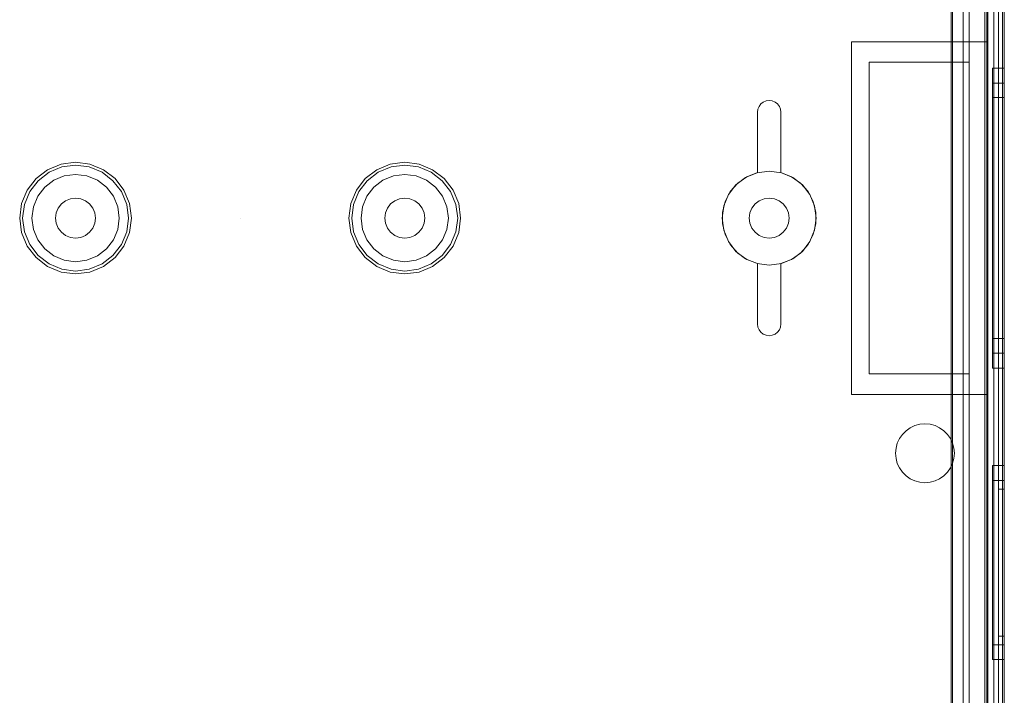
# Model space of a CAD drawing. Extents: x -420 to 300, y 62 to 1112.
# Tile 75 of 256: x -301.11 to -299.44, y 433.54 to 434.68. Entities that reach past the tile are written whole.
import ezdxf

# ---------------------------------------------------------------- set-up
doc = ezdxf.new("R2010")
doc.units = 0
doc.layers.get('0').update_dxf_attribs({"lineweight": 13})
doc.layers.add('ConnectionPoints', color=7, linetype='Continuous', lineweight=50)

# ---------------------------------------------------------------- blocks, each defined once
blk = doc.blocks.new('AutoCAD-Punkt-A06CPV4BL0', base_point=(-300.7371, 434.3471))
at = {"color": 0, "lineweight": -2}
blk.add_line((-300.7371, 434.3471), (-300.7371, 434.3471), dxfattribs=at)
blk = doc.blocks.new('Blockreferenz-A06CPV4HL0', base_point=(-302.0371, 432.5471))
at = {"color": 251, "linetype": 'ByBlock', "lineweight": -2, "ltscale": 0.13, "true_color": 0x636363}
for p, q in [((-299.47, 435.9971), (-299.47, 432.6971)), ((-299.4371, 432.6971), (-299.4371, 435.9971)), ((-299.44, 435.9768), (-299.44, 432.7191)), ((-299.5276, 435.8246), (-299.5276, 432.8696)), ((-299.5251, 435.8271), (-299.5251, 432.8671)), ((-299.5071, 435.8211), (-299.5071, 432.8731)), ((-299.5071, 432.8731), (-299.5071, 435.8211)), ((-299.4551, 432.8731), (-299.4551, 435.8211)), ((-299.4551, 435.8211), (-299.4551, 432.8731))]:
    blk.add_line(p, q, dxfattribs=at)
blk = doc.blocks.new('AutoCAD-Punkt-A06CPV4NL0', base_point=(-300.7371, 434.3471))
at = {"color": 0, "lineweight": -2}
blk.add_line((-300.7371, 434.3471), (-300.7371, 434.3471), dxfattribs=at)
blk = doc.blocks.new('Blockreferenz-A06CPV4PL0', base_point=(-302.0371, 432.5471))
at = {"color": 9, "linetype": 'ByBlock', "lineweight": -2, "ltscale": 0.13, "true_color": 0xc1c9c4}
for p, q in [((-299.4671, 435.9971), (-299.4671, 434.6471)), ((-299.4651, 435.9971), (-299.4651, 432.6971)), ((-299.4371, 432.6971), (-299.4371, 435.9971)), ((-299.4371, 432.6971), (-299.4371, 435.9971)), ((-299.4471, 435.8871), (-299.4471, 434.3471)), ((-299.4471, 435.8871), (-299.4471, 434.3471)), ((-299.4371, 434.3471), (-299.4371, 435.8871)), ((-299.4371, 435.8871), (-299.4371, 434.3471)), ((-299.4471, 435.8771), (-299.4471, 432.8171)), ((-299.4471, 432.8171), (-299.4471, 435.8771)), ((-299.4371, 432.8171), (-299.4371, 435.8771)), ((-299.4371, 435.8771), (-299.4371, 432.8171)), ((-299.4971, 435.8211), (-299.4971, 432.8731)), ((-299.4651, 432.8731), (-299.4651, 435.8211)), ((-299.5251, 435.6671), (-299.5251, 434.6121)), ((-299.4971, 434.6121), (-299.4971, 435.6671)), ((-299.5251, 434.6121), (-299.5251, 435.6454)), ((-299.6971, 434.6471), (-299.5821, 434.6471)), ((-299.6971, 434.3471), (-299.6971, 434.6471)), ((-299.6971, 434.6471), (-299.6971, 434.6471)), ((-299.6971, 434.6471), (-299.5821, 434.6471)), ((-299.6971, 434.3471), (-299.6971, 434.6471)), ((-299.5821, 434.6471), (-299.4671, 434.6471)), ((-299.5821, 434.6471), (-299.4671, 434.6471)), ((-299.4671, 434.6471), (-299.4671, 434.3471)), ((-299.4671, 434.6471), (-299.4671, 434.6471)), ((-299.4671, 434.6471), (-299.4671, 434.3471)), ((-299.6671, 434.6121), (-299.5251, 434.6121)), ((-299.6671, 434.0821), (-299.6671, 434.6121)), ((-299.6671, 434.6121), (-299.6671, 434.0821)), ((-299.5821, 434.6121), (-299.6671, 434.6121)), ((-299.6671, 434.6121), (-299.6671, 434.6121)), ((-299.5251, 434.6121), (-299.5821, 434.6121)), ((-299.4971, 434.6121), (-299.5251, 434.6121)), ((-299.5251, 434.6121), (-299.4971, 434.6121)), ((-299.5251, 434.6121), (-299.5251, 434.6121)), ((-299.4971, 434.0821), (-299.4971, 434.6121)), ((-299.4971, 434.6121), (-299.4971, 434.6121)), ((-299.4371, 434.6021), (-299.4571, 434.6021)), ((-299.4571, 434.6021), (-299.4571, 434.5934)), ((-299.4571, 434.6021), (-299.4571, 434.5934)), ((-299.4371, 434.5934), (-299.4371, 434.6021)), ((-299.4371, 434.6021), (-299.4371, 434.5934)), ((-299.4571, 434.5934), (-299.4571, 434.568)), ((-299.4571, 434.5934), (-299.4571, 434.568)), ((-299.4371, 434.568), (-299.4371, 434.5934)), ((-299.4371, 434.5934), (-299.4371, 434.568)), ((-299.4371, 434.5767), (-299.4571, 434.5767)), ((-299.4571, 434.5767), (-299.4571, 434.5689)), ((-299.4571, 434.5767), (-299.4571, 434.5689)), ((-299.4571, 434.5689), (-299.4571, 434.546)), ((-299.4571, 434.5689), (-299.4571, 434.546)), ((-299.4571, 434.568), (-299.4571, 434.5274)), ((-299.4571, 434.568), (-299.4571, 434.5274)), ((-299.4371, 434.5689), (-299.4371, 434.5767)), ((-299.4371, 434.5767), (-299.4371, 434.5689)), ((-299.4371, 434.546), (-299.4371, 434.5689)), ((-299.4371, 434.5689), (-299.4371, 434.546)), ((-299.4371, 434.5274), (-299.4371, 434.568)), ((-299.4371, 434.568), (-299.4371, 434.5274)), ((-299.8471, 434.5444), (-299.8423, 434.5464)), ((-299.8423, 434.5464), (-299.8471, 434.5444)), ((-299.8423, 434.5464), (-299.8371, 434.5471)), ((-299.8371, 434.5471), (-299.8423, 434.5464)), ((-299.8371, 434.5471), (-299.8319, 434.5464)), ((-299.8319, 434.5464), (-299.8371, 434.5471)), ((-299.8319, 434.5464), (-299.8271, 434.5444)), ((-299.8271, 434.5444), (-299.8319, 434.5464)), ((-299.4371, 434.5521), (-299.4571, 434.5521)), ((-299.4571, 434.5521), (-299.4571, 434.5451)), ((-299.4571, 434.5521), (-299.4571, 434.5451)), ((-299.4571, 434.546), (-299.4571, 434.5095)), ((-299.4571, 434.546), (-299.4571, 434.5095)), ((-299.4371, 434.5451), (-299.4371, 434.5521)), ((-299.4371, 434.5521), (-299.4371, 434.5451)), ((-299.4371, 434.5095), (-299.4371, 434.546)), ((-299.4371, 434.546), (-299.4371, 434.5095)), ((-299.8571, 434.5271), (-299.8564, 434.5323)), ((-299.8564, 434.5323), (-299.8571, 434.5271)), ((-299.8564, 434.5323), (-299.8544, 434.5371)), ((-299.8544, 434.5371), (-299.8564, 434.5323)), ((-299.8544, 434.5371), (-299.8512, 434.5413)), ((-299.8512, 434.5413), (-299.8544, 434.5371)), ((-299.8512, 434.5413), (-299.8471, 434.5444)), ((-299.8471, 434.5444), (-299.8512, 434.5413)), ((-299.8271, 434.5444), (-299.823, 434.5413)), ((-299.823, 434.5413), (-299.8271, 434.5444)), ((-299.823, 434.5413), (-299.8198, 434.5371)), ((-299.8198, 434.5371), (-299.823, 434.5413)), ((-299.8198, 434.5371), (-299.8178, 434.5323)), ((-299.8178, 434.5323), (-299.8198, 434.5371)), ((-299.8178, 434.5323), (-299.8171, 434.5271)), ((-299.8171, 434.5271), (-299.8178, 434.5323)), ((-299.4571, 434.5451), (-299.4571, 434.5246)), ((-299.4571, 434.5451), (-299.4571, 434.5246)), ((-299.4371, 434.5246), (-299.4371, 434.5451)), ((-299.4371, 434.5451), (-299.4371, 434.5246)), ((-299.8571, 434.4246), (-299.8571, 434.5271)), ((-299.8571, 434.5271), (-299.8571, 434.4246)), ((-299.8571, 434.5271), (-299.8571, 434.5271)), ((-299.8171, 434.5271), (-299.8171, 434.4246)), ((-299.8171, 434.4246), (-299.8171, 434.5271)), ((-299.8171, 434.5271), (-299.8171, 434.5271)), ((-299.4571, 434.5274), (-299.4571, 434.4746)), ((-299.4571, 434.5274), (-299.4571, 434.4746)), ((-299.4571, 434.5246), (-299.4571, 434.4921)), ((-299.4571, 434.5246), (-299.4571, 434.4921)), ((-299.4371, 434.4746), (-299.4371, 434.5274)), ((-299.4371, 434.5274), (-299.4371, 434.4746)), ((-299.4371, 434.4921), (-299.4371, 434.5246)), ((-299.4371, 434.5246), (-299.4371, 434.4921)), ((-299.4571, 434.5095), (-299.4571, 434.4619)), ((-299.4571, 434.5095), (-299.4571, 434.4619)), ((-299.4371, 434.4619), (-299.4371, 434.5095)), ((-299.4371, 434.5095), (-299.4371, 434.4619)), ((-299.4571, 434.4921), (-299.4571, 434.4496)), ((-299.4571, 434.4921), (-299.4571, 434.4496)), ((-299.4371, 434.4496), (-299.4371, 434.4921)), ((-299.4371, 434.4921), (-299.4371, 434.4496)), ((-299.4571, 434.4746), (-299.4571, 434.4131)), ((-299.4571, 434.4746), (-299.4571, 434.4131)), ((-299.4571, 434.4619), (-299.4571, 434.4065)), ((-299.4571, 434.4619), (-299.4571, 434.4065)), ((-299.4371, 434.4131), (-299.4371, 434.4746)), ((-299.4371, 434.4746), (-299.4371, 434.4131)), ((-299.4371, 434.4065), (-299.4371, 434.4619)), ((-299.4371, 434.4619), (-299.4371, 434.4065)), ((-299.4571, 434.4496), (-299.4571, 434.4002)), ((-299.4571, 434.4496), (-299.4571, 434.4002)), ((-299.4371, 434.4002), (-299.4371, 434.4496)), ((-299.4371, 434.4496), (-299.4371, 434.4002)), ((-301.0646, 434.4294), (-301.0843, 434.4143)), ((-301.0417, 434.4389), (-301.0646, 434.4294)), ((-301.0622, 434.4252), (-301.0404, 434.4342)), ((-301.0171, 434.4421), (-301.0417, 434.4389)), ((-301.0404, 434.4342), (-301.0171, 434.4372)), ((-300.9925, 434.4389), (-301.0171, 434.4421)), ((-301.0171, 434.4372), (-300.9938, 434.4342)), ((-300.9938, 434.4342), (-300.972, 434.4252)), ((-300.9696, 434.4294), (-300.9925, 434.4389)), ((-300.9499, 434.4143), (-300.9696, 434.4294)), ((-300.5046, 434.4294), (-300.5243, 434.4143)), ((-300.4817, 434.4389), (-300.5046, 434.4294)), ((-300.5022, 434.4252), (-300.4804, 434.4342)), ((-300.4571, 434.4421), (-300.4817, 434.4389)), ((-300.4804, 434.4342), (-300.4571, 434.4372)), ((-300.4325, 434.4389), (-300.4571, 434.4421)), ((-300.4571, 434.4372), (-300.4338, 434.4342)), ((-300.4338, 434.4342), (-300.412, 434.4252)), ((-300.4096, 434.4294), (-300.4325, 434.4389)), ((-300.3899, 434.4143), (-300.4096, 434.4294)), ((-301.0843, 434.4143), (-301.0994, 434.3946)), ((-301.0808, 434.4108), (-301.0622, 434.4252)), ((-301.0542, 434.4114), (-301.0696, 434.3996)), ((-301.0542, 434.4114), (-301.0696, 434.3996)), ((-301.0363, 434.4188), (-301.0542, 434.4114)), ((-301.0363, 434.4188), (-301.0542, 434.4114)), ((-301.0171, 434.4213), (-301.0363, 434.4188)), ((-301.0171, 434.4213), (-301.0363, 434.4188)), ((-300.9979, 434.4188), (-301.0171, 434.4213)), ((-300.9979, 434.4188), (-301.0171, 434.4213)), ((-300.98, 434.4114), (-300.9979, 434.4188)), ((-300.98, 434.4114), (-300.9979, 434.4188)), ((-300.9646, 434.3996), (-300.98, 434.4114)), ((-300.9646, 434.3996), (-300.98, 434.4114)), ((-300.972, 434.4252), (-300.9534, 434.4108)), ((-300.9348, 434.3946), (-300.9499, 434.4143)), ((-300.5243, 434.4143), (-300.5394, 434.3946)), ((-300.5208, 434.4108), (-300.5022, 434.4252)), ((-300.4942, 434.4114), (-300.5096, 434.3996)), ((-300.4942, 434.4114), (-300.5096, 434.3996)), ((-300.4763, 434.4188), (-300.4942, 434.4114)), ((-300.4763, 434.4188), (-300.4942, 434.4114)), ((-300.4571, 434.4213), (-300.4763, 434.4188)), ((-300.4571, 434.4213), (-300.4763, 434.4188)), ((-300.4379, 434.4188), (-300.4571, 434.4213)), ((-300.4379, 434.4188), (-300.4571, 434.4213)), ((-300.42, 434.4114), (-300.4379, 434.4188)), ((-300.42, 434.4114), (-300.4379, 434.4188)), ((-300.4046, 434.3996), (-300.42, 434.4114)), ((-300.4046, 434.3996), (-300.42, 434.4114)), ((-300.412, 434.4252), (-300.3934, 434.4108)), ((-300.3748, 434.3946), (-300.3899, 434.4143)), ((-299.8771, 434.4164), (-299.8937, 434.4037)), ((-299.8771, 434.4164), (-299.8937, 434.4037)), ((-299.8906, 434.4066), (-299.8749, 434.4176)), ((-299.8749, 434.4176), (-299.8906, 434.4066)), ((-299.8578, 434.4244), (-299.8771, 434.4164)), ((-299.8578, 434.4244), (-299.8771, 434.4164)), ((-299.8749, 434.4176), (-299.8571, 434.4246)), ((-299.8571, 434.4246), (-299.8749, 434.4176)), ((-299.8371, 434.4271), (-299.8578, 434.4244)), ((-299.8371, 434.4271), (-299.8578, 434.4244)), ((-299.8571, 434.4246), (-299.8571, 434.4246)), ((-299.8164, 434.4244), (-299.8371, 434.4271)), ((-299.8164, 434.4244), (-299.8371, 434.4271)), ((-299.8171, 434.4246), (-299.7993, 434.4176)), ((-299.7993, 434.4176), (-299.8171, 434.4246)), ((-299.8171, 434.4246), (-299.8171, 434.4246)), ((-299.7971, 434.4164), (-299.8164, 434.4244)), ((-299.7971, 434.4164), (-299.8164, 434.4244)), ((-299.7993, 434.4176), (-299.7836, 434.4066)), ((-299.7836, 434.4066), (-299.7993, 434.4176)), ((-299.7805, 434.4037), (-299.7971, 434.4164)), ((-299.7805, 434.4037), (-299.7971, 434.4164)), ((-299.4571, 434.4131), (-299.4571, 434.3471)), ((-299.4571, 434.4131), (-299.4571, 434.3471)), ((-299.4371, 434.3471), (-299.4371, 434.4131)), ((-299.4371, 434.4131), (-299.4371, 434.3471)), ((-301.0994, 434.3946), (-301.1089, 434.3717)), ((-301.0951, 434.3922), (-301.0808, 434.4108)), ((-301.0696, 434.3996), (-301.0814, 434.3842)), ((-301.0696, 434.3996), (-301.0814, 434.3842)), ((-300.9528, 434.3842), (-300.9646, 434.3996)), ((-300.9528, 434.3842), (-300.9646, 434.3996)), ((-300.9534, 434.4108), (-300.9391, 434.3922)), ((-300.9253, 434.3717), (-300.9348, 434.3946)), ((-300.5394, 434.3946), (-300.5489, 434.3717)), ((-300.5351, 434.3922), (-300.5208, 434.4108)), ((-300.5096, 434.3996), (-300.5214, 434.3842)), ((-300.5096, 434.3996), (-300.5214, 434.3842)), ((-300.3928, 434.3842), (-300.4046, 434.3996)), ((-300.3928, 434.3842), (-300.4046, 434.3996)), ((-300.3934, 434.4108), (-300.3791, 434.3922)), ((-300.3653, 434.3717), (-300.3748, 434.3946)), ((-299.8937, 434.4037), (-299.9064, 434.3871)), ((-299.8937, 434.4037), (-299.9064, 434.3871)), ((-299.9032, 434.3922), (-299.8906, 434.4066)), ((-299.8906, 434.4066), (-299.9032, 434.3922)), ((-299.7836, 434.4066), (-299.771, 434.3922)), ((-299.771, 434.3922), (-299.7836, 434.4066)), ((-299.7678, 434.3871), (-299.7805, 434.4037)), ((-299.7678, 434.3871), (-299.7805, 434.4037)), ((-299.4571, 434.4065), (-299.4571, 434.3471)), ((-299.4571, 434.4065), (-299.4571, 434.3471)), ((-299.4571, 434.4002), (-299.4571, 434.3471)), ((-299.4571, 434.4002), (-299.4571, 434.3471)), ((-299.4371, 434.3471), (-299.4371, 434.4065)), ((-299.4371, 434.4065), (-299.4371, 434.3471)), ((-299.4371, 434.3471), (-299.4371, 434.4002)), ((-299.4371, 434.4002), (-299.4371, 434.3471)), ((-301.1041, 434.3704), (-301.0951, 434.3922)), ((-301.0814, 434.3842), (-301.0888, 434.3663)), ((-301.0814, 434.3842), (-301.0888, 434.3663)), ((-301.0259, 434.38), (-301.0341, 434.3766)), ((-301.0341, 434.3766), (-301.0259, 434.38)), ((-301.0171, 434.3811), (-301.0259, 434.38)), ((-301.0259, 434.38), (-301.0171, 434.3811)), ((-301.0083, 434.38), (-301.0171, 434.3811)), ((-301.0171, 434.3811), (-301.0083, 434.38)), ((-301.0001, 434.3766), (-301.0083, 434.38)), ((-301.0083, 434.38), (-301.0001, 434.3766)), ((-300.9454, 434.3663), (-300.9528, 434.3842)), ((-300.9454, 434.3663), (-300.9528, 434.3842)), ((-300.9391, 434.3922), (-300.9301, 434.3704)), ((-300.5441, 434.3704), (-300.5351, 434.3922)), ((-300.5214, 434.3842), (-300.5288, 434.3663)), ((-300.5214, 434.3842), (-300.5288, 434.3663)), ((-300.4659, 434.38), (-300.4741, 434.3766)), ((-300.4741, 434.3766), (-300.4659, 434.38)), ((-300.4571, 434.3811), (-300.4659, 434.38)), ((-300.4659, 434.38), (-300.4571, 434.3811)), ((-300.4483, 434.38), (-300.4571, 434.3811)), ((-300.4571, 434.3811), (-300.4483, 434.38)), ((-300.4401, 434.3766), (-300.4483, 434.38)), ((-300.4483, 434.38), (-300.4401, 434.3766)), ((-300.3854, 434.3663), (-300.3928, 434.3842)), ((-300.3854, 434.3663), (-300.3928, 434.3842)), ((-300.3791, 434.3922), (-300.3701, 434.3704)), ((-299.9064, 434.3871), (-299.9144, 434.3678)), ((-299.9064, 434.3871), (-299.9144, 434.3678)), ((-299.912, 434.3753), (-299.9032, 434.3922)), ((-299.9032, 434.3922), (-299.912, 434.3753)), ((-299.8459, 434.38), (-299.8541, 434.3766)), ((-299.8541, 434.3766), (-299.8459, 434.38)), ((-299.8371, 434.3811), (-299.8459, 434.38)), ((-299.8459, 434.38), (-299.8371, 434.3811)), ((-299.8283, 434.38), (-299.8371, 434.3811)), ((-299.8371, 434.3811), (-299.8283, 434.38)), ((-299.8201, 434.3766), (-299.8283, 434.38)), ((-299.8283, 434.38), (-299.8201, 434.3766)), ((-299.771, 434.3922), (-299.7622, 434.3753)), ((-299.7622, 434.3753), (-299.771, 434.3922)), ((-299.7598, 434.3678), (-299.7678, 434.3871)), ((-299.7598, 434.3678), (-299.7678, 434.3871)), ((-301.1089, 434.3717), (-301.1121, 434.3471)), ((-301.1072, 434.3471), (-301.1041, 434.3704)), ((-301.0888, 434.3663), (-301.0913, 434.3471)), ((-301.0888, 434.3663), (-301.0913, 434.3471)), ((-301.0465, 434.3641), (-301.0499, 434.3559)), ((-301.0499, 434.3559), (-301.0465, 434.3641)), ((-301.0411, 434.3712), (-301.0465, 434.3641)), ((-301.0465, 434.3641), (-301.0411, 434.3712)), ((-301.0341, 434.3766), (-301.0411, 434.3712)), ((-301.0411, 434.3712), (-301.0341, 434.3766)), ((-300.9931, 434.3712), (-301.0001, 434.3766)), ((-301.0001, 434.3766), (-300.9931, 434.3712)), ((-300.9877, 434.3641), (-300.9931, 434.3712)), ((-300.9931, 434.3712), (-300.9877, 434.3641)), ((-300.9843, 434.3559), (-300.9877, 434.3641)), ((-300.9877, 434.3641), (-300.9843, 434.3559)), ((-300.9429, 434.3471), (-300.9454, 434.3663)), ((-300.9429, 434.3471), (-300.9454, 434.3663)), ((-300.9301, 434.3704), (-300.927, 434.3471)), ((-300.9221, 434.3471), (-300.9253, 434.3717)), ((-300.5489, 434.3717), (-300.5521, 434.3471)), ((-300.5472, 434.3471), (-300.5441, 434.3704)), ((-300.5288, 434.3663), (-300.5313, 434.3471)), ((-300.5288, 434.3663), (-300.5313, 434.3471)), ((-300.4865, 434.3641), (-300.4899, 434.3559)), ((-300.4899, 434.3559), (-300.4865, 434.3641)), ((-300.4811, 434.3712), (-300.4865, 434.3641)), ((-300.4865, 434.3641), (-300.4811, 434.3712)), ((-300.4741, 434.3766), (-300.4811, 434.3712)), ((-300.4811, 434.3712), (-300.4741, 434.3766)), ((-300.4331, 434.3712), (-300.4401, 434.3766)), ((-300.4401, 434.3766), (-300.4331, 434.3712)), ((-300.4277, 434.3641), (-300.4331, 434.3712)), ((-300.4331, 434.3712), (-300.4277, 434.3641)), ((-300.4243, 434.3559), (-300.4277, 434.3641)), ((-300.4277, 434.3641), (-300.4243, 434.3559)), ((-300.3829, 434.3471), (-300.3854, 434.3663)), ((-300.3829, 434.3471), (-300.3854, 434.3663)), ((-300.3701, 434.3704), (-300.367, 434.3471)), ((-300.3621, 434.3471), (-300.3653, 434.3717)), ((-299.9144, 434.3678), (-299.9171, 434.3471)), ((-299.9144, 434.3678), (-299.9171, 434.3471)), ((-299.9165, 434.3567), (-299.912, 434.3753)), ((-299.912, 434.3753), (-299.9165, 434.3567)), ((-299.8665, 434.3641), (-299.8699, 434.3559)), ((-299.8699, 434.3559), (-299.8665, 434.3641)), ((-299.8611, 434.3712), (-299.8665, 434.3641)), ((-299.8665, 434.3641), (-299.8611, 434.3712)), ((-299.8541, 434.3766), (-299.8611, 434.3712)), ((-299.8611, 434.3712), (-299.8541, 434.3766)), ((-299.8131, 434.3712), (-299.8201, 434.3766)), ((-299.8201, 434.3766), (-299.8131, 434.3712)), ((-299.8077, 434.3641), (-299.8131, 434.3712)), ((-299.8131, 434.3712), (-299.8077, 434.3641)), ((-299.8043, 434.3559), (-299.8077, 434.3641)), ((-299.8077, 434.3641), (-299.8043, 434.3559)), ((-299.7622, 434.3753), (-299.7577, 434.3567)), ((-299.7577, 434.3567), (-299.7622, 434.3753)), ((-299.7571, 434.3471), (-299.7598, 434.3678)), ((-299.7571, 434.3471), (-299.7598, 434.3678)), ((-301.1121, 434.3471), (-301.1089, 434.3225)), ((-301.1041, 434.3238), (-301.1072, 434.3471)), ((-301.0913, 434.3471), (-301.0888, 434.3279)), ((-301.0913, 434.3471), (-301.0888, 434.3279)), ((-301.0499, 434.3559), (-301.0511, 434.3471)), ((-301.0511, 434.3471), (-301.0499, 434.3559)), ((-301.0511, 434.3471), (-301.0499, 434.3383)), ((-301.0499, 434.3383), (-301.0511, 434.3471)), ((-300.9831, 434.3471), (-300.9843, 434.3559)), ((-300.9843, 434.3559), (-300.9831, 434.3471)), ((-300.9843, 434.3383), (-300.9831, 434.3471)), ((-300.9831, 434.3471), (-300.9843, 434.3383)), ((-300.9454, 434.3279), (-300.9429, 434.3471)), ((-300.9454, 434.3279), (-300.9429, 434.3471)), ((-300.927, 434.3471), (-300.9301, 434.3238)), ((-300.9253, 434.3225), (-300.9221, 434.3471)), ((-300.5521, 434.3471), (-300.5489, 434.3225)), ((-300.5441, 434.3238), (-300.5472, 434.3471)), ((-300.5313, 434.3471), (-300.5288, 434.3279)), ((-300.5313, 434.3471), (-300.5288, 434.3279)), ((-300.4899, 434.3559), (-300.4911, 434.3471)), ((-300.4911, 434.3471), (-300.4899, 434.3559)), ((-300.4911, 434.3471), (-300.4899, 434.3383)), ((-300.4899, 434.3383), (-300.4911, 434.3471)), ((-300.4231, 434.3471), (-300.4243, 434.3559)), ((-300.4243, 434.3559), (-300.4231, 434.3471)), ((-300.4243, 434.3383), (-300.4231, 434.3471)), ((-300.4231, 434.3471), (-300.4243, 434.3383)), ((-300.3854, 434.3279), (-300.3829, 434.3471)), ((-300.3854, 434.3279), (-300.3829, 434.3471)), ((-300.367, 434.3471), (-300.3701, 434.3238)), ((-300.3653, 434.3225), (-300.3621, 434.3471)), ((-299.9171, 434.3471), (-299.9144, 434.3264)), ((-299.9171, 434.3471), (-299.9144, 434.3264)), ((-299.9165, 434.3376), (-299.9165, 434.3567)), ((-299.9165, 434.3567), (-299.9165, 434.3376)), ((-299.8699, 434.3559), (-299.8711, 434.3471)), ((-299.8711, 434.3471), (-299.8699, 434.3559)), ((-299.8711, 434.3471), (-299.8699, 434.3383)), ((-299.8699, 434.3383), (-299.8711, 434.3471)), ((-299.8031, 434.3471), (-299.8043, 434.3559)), ((-299.8043, 434.3559), (-299.8031, 434.3471)), ((-299.8043, 434.3383), (-299.8031, 434.3471)), ((-299.8031, 434.3471), (-299.8043, 434.3383)), ((-299.7598, 434.3264), (-299.7571, 434.3471)), ((-299.7598, 434.3264), (-299.7571, 434.3471)), ((-299.7577, 434.3567), (-299.7577, 434.3376)), ((-299.7577, 434.3376), (-299.7577, 434.3567)), ((-299.6971, 434.0471), (-299.6971, 434.3471)), ((-299.6971, 434.0471), (-299.6971, 434.3471)), ((-299.4671, 434.3471), (-299.4671, 434.0471)), ((-299.4671, 434.3471), (-299.4671, 434.0471)), ((-299.4571, 434.3471), (-299.4571, 434.2877)), ((-299.4571, 434.3471), (-299.4571, 434.2811)), ((-299.4571, 434.3471), (-299.4571, 434.2941)), ((-299.4571, 434.3471), (-299.4571, 434.2877)), ((-299.4571, 434.3471), (-299.4571, 434.2811)), ((-299.4571, 434.3471), (-299.4571, 434.2941)), ((-299.4471, 434.3471), (-299.4471, 432.8071)), ((-299.4471, 434.3471), (-299.4471, 432.8071)), ((-299.4371, 432.8071), (-299.4371, 434.3471)), ((-299.4371, 434.2877), (-299.4371, 434.3471)), ((-299.4371, 434.2811), (-299.4371, 434.3471)), ((-299.4371, 434.2941), (-299.4371, 434.3471)), ((-299.4371, 434.3471), (-299.4371, 432.8071)), ((-299.4371, 434.3471), (-299.4371, 434.2877)), ((-299.4371, 434.3471), (-299.4371, 434.2811)), ((-299.4371, 434.3471), (-299.4371, 434.2941)), ((-301.0888, 434.3279), (-301.0814, 434.31)), ((-301.0888, 434.3279), (-301.0814, 434.31)), ((-301.0499, 434.3383), (-301.0465, 434.3301)), ((-301.0465, 434.3301), (-301.0499, 434.3383)), ((-301.0465, 434.3301), (-301.0411, 434.3231)), ((-301.0411, 434.3231), (-301.0465, 434.3301)), ((-300.9931, 434.3231), (-300.9877, 434.3301)), ((-300.9877, 434.3301), (-300.9931, 434.3231)), ((-300.9877, 434.3301), (-300.9843, 434.3383)), ((-300.9843, 434.3383), (-300.9877, 434.3301)), ((-300.9528, 434.31), (-300.9454, 434.3279)), ((-300.9528, 434.31), (-300.9454, 434.3279)), ((-300.5288, 434.3279), (-300.5214, 434.31)), ((-300.5288, 434.3279), (-300.5214, 434.31)), ((-300.4899, 434.3383), (-300.4865, 434.3301)), ((-300.4865, 434.3301), (-300.4899, 434.3383)), ((-300.4865, 434.3301), (-300.4811, 434.3231)), ((-300.4811, 434.3231), (-300.4865, 434.3301)), ((-300.4331, 434.3231), (-300.4277, 434.3301)), ((-300.4277, 434.3301), (-300.4331, 434.3231)), ((-300.4277, 434.3301), (-300.4243, 434.3383)), ((-300.4243, 434.3383), (-300.4277, 434.3301)), ((-300.3928, 434.31), (-300.3854, 434.3279)), ((-300.3928, 434.31), (-300.3854, 434.3279)), ((-299.912, 434.319), (-299.9165, 434.3376)), ((-299.9165, 434.3376), (-299.912, 434.319)), ((-299.8699, 434.3383), (-299.8665, 434.3301)), ((-299.8665, 434.3301), (-299.8699, 434.3383)), ((-299.8665, 434.3301), (-299.8611, 434.3231)), ((-299.8611, 434.3231), (-299.8665, 434.3301)), ((-299.8131, 434.3231), (-299.8077, 434.3301)), ((-299.8077, 434.3301), (-299.8131, 434.3231)), ((-299.8077, 434.3301), (-299.8043, 434.3383)), ((-299.8043, 434.3383), (-299.8077, 434.3301)), ((-299.7577, 434.3376), (-299.7622, 434.319)), ((-299.7622, 434.319), (-299.7577, 434.3376)), ((-301.1089, 434.3225), (-301.0994, 434.2996)), ((-301.0951, 434.3021), (-301.1041, 434.3238)), ((-301.0411, 434.3231), (-301.0341, 434.3177)), ((-301.0341, 434.3177), (-301.0411, 434.3231)), ((-301.0341, 434.3177), (-301.0259, 434.3143)), ((-301.0259, 434.3143), (-301.0341, 434.3177)), ((-301.0259, 434.3143), (-301.0171, 434.3131)), ((-301.0171, 434.3131), (-301.0259, 434.3143)), ((-301.0171, 434.3131), (-301.0083, 434.3143)), ((-301.0083, 434.3143), (-301.0171, 434.3131)), ((-301.0083, 434.3143), (-301.0001, 434.3177)), ((-301.0001, 434.3177), (-301.0083, 434.3143)), ((-301.0001, 434.3177), (-300.9931, 434.3231)), ((-300.9931, 434.3231), (-301.0001, 434.3177)), ((-300.9301, 434.3238), (-300.9391, 434.3021)), ((-300.9348, 434.2996), (-300.9253, 434.3225)), ((-300.5489, 434.3225), (-300.5394, 434.2996)), ((-300.5351, 434.3021), (-300.5441, 434.3238)), ((-300.4811, 434.3231), (-300.4741, 434.3177)), ((-300.4741, 434.3177), (-300.4811, 434.3231)), ((-300.4741, 434.3177), (-300.4659, 434.3143)), ((-300.4659, 434.3143), (-300.4741, 434.3177)), ((-300.4659, 434.3143), (-300.4571, 434.3131)), ((-300.4571, 434.3131), (-300.4659, 434.3143)), ((-300.4571, 434.3131), (-300.4483, 434.3143)), ((-300.4483, 434.3143), (-300.4571, 434.3131)), ((-300.4483, 434.3143), (-300.4401, 434.3177)), ((-300.4401, 434.3177), (-300.4483, 434.3143)), ((-300.4401, 434.3177), (-300.4331, 434.3231)), ((-300.4331, 434.3231), (-300.4401, 434.3177)), ((-300.3701, 434.3238), (-300.3791, 434.3021)), ((-300.3748, 434.2996), (-300.3653, 434.3225)), ((-299.9144, 434.3264), (-299.9064, 434.3071)), ((-299.9144, 434.3264), (-299.9064, 434.3071)), ((-299.9032, 434.302), (-299.912, 434.319)), ((-299.912, 434.319), (-299.9032, 434.302)), ((-299.8611, 434.3231), (-299.8541, 434.3177)), ((-299.8541, 434.3177), (-299.8611, 434.3231)), ((-299.8541, 434.3177), (-299.8459, 434.3143)), ((-299.8459, 434.3143), (-299.8541, 434.3177)), ((-299.8459, 434.3143), (-299.8371, 434.3131)), ((-299.8371, 434.3131), (-299.8459, 434.3143)), ((-299.8371, 434.3131), (-299.8283, 434.3143)), ((-299.8283, 434.3143), (-299.8371, 434.3131)), ((-299.8283, 434.3143), (-299.8201, 434.3177)), ((-299.8201, 434.3177), (-299.8283, 434.3143)), ((-299.8201, 434.3177), (-299.8131, 434.3231)), ((-299.8131, 434.3231), (-299.8201, 434.3177)), ((-299.7622, 434.319), (-299.771, 434.302)), ((-299.771, 434.302), (-299.7622, 434.319)), ((-299.7678, 434.3071), (-299.7598, 434.3264)), ((-299.7678, 434.3071), (-299.7598, 434.3264)), ((-301.0994, 434.2996), (-301.0843, 434.2799)), ((-301.0808, 434.2834), (-301.0951, 434.3021)), ((-301.0814, 434.31), (-301.0696, 434.2946)), ((-301.0814, 434.31), (-301.0696, 434.2946)), ((-301.0696, 434.2946), (-301.0542, 434.2829)), ((-301.0696, 434.2946), (-301.0542, 434.2829)), ((-300.98, 434.2829), (-300.9646, 434.2946)), ((-300.98, 434.2829), (-300.9646, 434.2946)), ((-300.9646, 434.2946), (-300.9528, 434.31)), ((-300.9646, 434.2946), (-300.9528, 434.31)), ((-300.9391, 434.3021), (-300.9534, 434.2834)), ((-300.9499, 434.2799), (-300.9348, 434.2996)), ((-300.5394, 434.2996), (-300.5243, 434.2799)), ((-300.5208, 434.2834), (-300.5351, 434.3021)), ((-300.5214, 434.31), (-300.5096, 434.2946)), ((-300.5214, 434.31), (-300.5096, 434.2946)), ((-300.5096, 434.2946), (-300.4942, 434.2829)), ((-300.5096, 434.2946), (-300.4942, 434.2829)), ((-300.42, 434.2829), (-300.4046, 434.2946)), ((-300.42, 434.2829), (-300.4046, 434.2946)), ((-300.4046, 434.2946), (-300.3928, 434.31)), ((-300.4046, 434.2946), (-300.3928, 434.31)), ((-300.3791, 434.3021), (-300.3934, 434.2834)), ((-300.3899, 434.2799), (-300.3748, 434.2996)), ((-299.9064, 434.3071), (-299.8937, 434.2905)), ((-299.9064, 434.3071), (-299.8937, 434.2905)), ((-299.8906, 434.2876), (-299.9032, 434.302)), ((-299.9032, 434.302), (-299.8906, 434.2876)), ((-299.771, 434.302), (-299.7836, 434.2876)), ((-299.7836, 434.2876), (-299.771, 434.302)), ((-299.7805, 434.2905), (-299.7678, 434.3071)), ((-299.7805, 434.2905), (-299.7678, 434.3071)), ((-299.4571, 434.2941), (-299.4571, 434.2446)), ((-299.4571, 434.2941), (-299.4571, 434.2446)), ((-299.4371, 434.2446), (-299.4371, 434.2941)), ((-299.4371, 434.2941), (-299.4371, 434.2446)), ((-301.0843, 434.2799), (-301.0646, 434.2648)), ((-301.0622, 434.2691), (-301.0808, 434.2834)), ((-301.0542, 434.2829), (-301.0363, 434.2754)), ((-301.0542, 434.2829), (-301.0363, 434.2754)), ((-300.9979, 434.2754), (-300.98, 434.2829)), ((-300.9979, 434.2754), (-300.98, 434.2829)), ((-300.9534, 434.2834), (-300.972, 434.2691)), ((-300.9696, 434.2648), (-300.9499, 434.2799)), ((-300.5243, 434.2799), (-300.5046, 434.2648)), ((-300.5022, 434.2691), (-300.5208, 434.2834)), ((-300.4942, 434.2829), (-300.4763, 434.2754)), ((-300.4942, 434.2829), (-300.4763, 434.2754)), ((-300.4379, 434.2754), (-300.42, 434.2829)), ((-300.4379, 434.2754), (-300.42, 434.2829)), ((-300.3934, 434.2834), (-300.412, 434.2691)), ((-300.4096, 434.2648), (-300.3899, 434.2799)), ((-299.8937, 434.2905), (-299.8771, 434.2778)), ((-299.8937, 434.2905), (-299.8771, 434.2778)), ((-299.8749, 434.2766), (-299.8906, 434.2876)), ((-299.8906, 434.2876), (-299.8749, 434.2766)), ((-299.8771, 434.2778), (-299.8578, 434.2698)), ((-299.8771, 434.2778), (-299.8578, 434.2698)), ((-299.8164, 434.2698), (-299.7971, 434.2778)), ((-299.8164, 434.2698), (-299.7971, 434.2778)), ((-299.7836, 434.2876), (-299.7993, 434.2766)), ((-299.7993, 434.2766), (-299.7836, 434.2876)), ((-299.7971, 434.2778), (-299.7805, 434.2905)), ((-299.7971, 434.2778), (-299.7805, 434.2905)), ((-299.4571, 434.2877), (-299.4571, 434.2323)), ((-299.4571, 434.2877), (-299.4571, 434.2323)), ((-299.4571, 434.2811), (-299.4571, 434.2196)), ((-299.4571, 434.2811), (-299.4571, 434.2196)), ((-299.4371, 434.2323), (-299.4371, 434.2877)), ((-299.4371, 434.2877), (-299.4371, 434.2323)), ((-299.4371, 434.2196), (-299.4371, 434.2811)), ((-299.4371, 434.2811), (-299.4371, 434.2196)), ((-301.0646, 434.2648), (-301.0417, 434.2554)), ((-301.0404, 434.2601), (-301.0622, 434.2691)), ((-301.0363, 434.2754), (-301.0171, 434.2729)), ((-301.0363, 434.2754), (-301.0171, 434.2729)), ((-301.0171, 434.2729), (-300.9979, 434.2754)), ((-301.0171, 434.2729), (-300.9979, 434.2754)), ((-300.972, 434.2691), (-300.9938, 434.2601)), ((-300.9925, 434.2554), (-300.9696, 434.2648)), ((-300.5046, 434.2648), (-300.4817, 434.2554)), ((-300.4804, 434.2601), (-300.5022, 434.2691)), ((-300.4763, 434.2754), (-300.4571, 434.2729)), ((-300.4763, 434.2754), (-300.4571, 434.2729)), ((-300.4571, 434.2729), (-300.4379, 434.2754)), ((-300.4571, 434.2729), (-300.4379, 434.2754)), ((-300.412, 434.2691), (-300.4338, 434.2601)), ((-300.4325, 434.2554), (-300.4096, 434.2648)), ((-299.8571, 434.2697), (-299.8749, 434.2766)), ((-299.8749, 434.2766), (-299.8571, 434.2697)), ((-299.8578, 434.2698), (-299.8371, 434.2671)), ((-299.8578, 434.2698), (-299.8371, 434.2671)), ((-299.8571, 434.1671), (-299.8571, 434.2697)), ((-299.8571, 434.2697), (-299.8571, 434.1671)), ((-299.8571, 434.2697), (-299.8571, 434.2697)), ((-299.8371, 434.2671), (-299.8164, 434.2698)), ((-299.8371, 434.2671), (-299.8164, 434.2698)), ((-299.7993, 434.2766), (-299.8171, 434.2697)), ((-299.8171, 434.2697), (-299.7993, 434.2766)), ((-299.8171, 434.2697), (-299.8171, 434.1671)), ((-299.8171, 434.1671), (-299.8171, 434.2697)), ((-299.8171, 434.2697), (-299.8171, 434.2697)), ((-301.0417, 434.2554), (-301.0171, 434.2521)), ((-301.0171, 434.257), (-301.0404, 434.2601)), ((-300.9938, 434.2601), (-301.0171, 434.257)), ((-301.0171, 434.2521), (-300.9925, 434.2554)), ((-300.4817, 434.2554), (-300.4571, 434.2521)), ((-300.4571, 434.257), (-300.4804, 434.2601)), ((-300.4338, 434.2601), (-300.4571, 434.257)), ((-300.4571, 434.2521), (-300.4325, 434.2554)), ((-299.4571, 434.2446), (-299.4571, 434.2022)), ((-299.4571, 434.2446), (-299.4571, 434.2022)), ((-299.4371, 434.2022), (-299.4371, 434.2446)), ((-299.4371, 434.2446), (-299.4371, 434.2022)), ((-299.4571, 434.2323), (-299.4571, 434.1848)), ((-299.4571, 434.2323), (-299.4571, 434.1848)), ((-299.4371, 434.1848), (-299.4371, 434.2323)), ((-299.4371, 434.2323), (-299.4371, 434.1848)), ((-299.4571, 434.2196), (-299.4571, 434.1668)), ((-299.4571, 434.2196), (-299.4571, 434.1668)), ((-299.4371, 434.1668), (-299.4371, 434.2196)), ((-299.4371, 434.2196), (-299.4371, 434.1668)), ((-299.4571, 434.2022), (-299.4571, 434.1696)), ((-299.4571, 434.2022), (-299.4571, 434.1696)), ((-299.4371, 434.1696), (-299.4371, 434.2022)), ((-299.4371, 434.2022), (-299.4371, 434.1696)), ((-299.4571, 434.1848), (-299.4571, 434.1483)), ((-299.4571, 434.1848), (-299.4571, 434.1483)), ((-299.4371, 434.1483), (-299.4371, 434.1848)), ((-299.4371, 434.1848), (-299.4371, 434.1483)), ((-299.8564, 434.1619), (-299.8571, 434.1671)), ((-299.8571, 434.1671), (-299.8564, 434.1619)), ((-299.8571, 434.1671), (-299.8571, 434.1671)), ((-299.8544, 434.1571), (-299.8564, 434.1619)), ((-299.8564, 434.1619), (-299.8544, 434.1571)), ((-299.8178, 434.1619), (-299.8198, 434.1571)), ((-299.8198, 434.1571), (-299.8178, 434.1619)), ((-299.8171, 434.1671), (-299.8178, 434.1619)), ((-299.8178, 434.1619), (-299.8171, 434.1671)), ((-299.8171, 434.1671), (-299.8171, 434.1671)), ((-299.4571, 434.1696), (-299.4571, 434.1491)), ((-299.4571, 434.1696), (-299.4571, 434.1491)), ((-299.4571, 434.1668), (-299.4571, 434.1263)), ((-299.4571, 434.1668), (-299.4571, 434.1263)), ((-299.4371, 434.1491), (-299.4371, 434.1696)), ((-299.4371, 434.1696), (-299.4371, 434.1491)), ((-299.4371, 434.1263), (-299.4371, 434.1668)), ((-299.4371, 434.1668), (-299.4371, 434.1263)), ((-299.8512, 434.153), (-299.8544, 434.1571)), ((-299.8544, 434.1571), (-299.8512, 434.153)), ((-299.8471, 434.1498), (-299.8512, 434.153)), ((-299.8512, 434.153), (-299.8471, 434.1498)), ((-299.8423, 434.1478), (-299.8471, 434.1498)), ((-299.8471, 434.1498), (-299.8423, 434.1478)), ((-299.8371, 434.1471), (-299.8423, 434.1478)), ((-299.8423, 434.1478), (-299.8371, 434.1471)), ((-299.8319, 434.1478), (-299.8371, 434.1471)), ((-299.8371, 434.1471), (-299.8319, 434.1478)), ((-299.8271, 434.1498), (-299.8319, 434.1478)), ((-299.8319, 434.1478), (-299.8271, 434.1498)), ((-299.823, 434.153), (-299.8271, 434.1498)), ((-299.8271, 434.1498), (-299.823, 434.153)), ((-299.8198, 434.1571), (-299.823, 434.153)), ((-299.823, 434.153), (-299.8198, 434.1571)), ((-299.4571, 434.1491), (-299.4571, 434.1421)), ((-299.4571, 434.1491), (-299.4571, 434.1421)), ((-299.4571, 434.1483), (-299.4571, 434.1253)), ((-299.4571, 434.1483), (-299.4571, 434.1253)), ((-299.4371, 434.1421), (-299.4371, 434.1491)), ((-299.4371, 434.1491), (-299.4371, 434.1421)), ((-299.4371, 434.1253), (-299.4371, 434.1483)), ((-299.4371, 434.1483), (-299.4371, 434.1253)), ((-299.4571, 434.1421), (-299.4371, 434.1421)), ((-299.4571, 434.1263), (-299.4571, 434.1008)), ((-299.4571, 434.1263), (-299.4571, 434.1008)), ((-299.4571, 434.1253), (-299.4571, 434.1175)), ((-299.4571, 434.1253), (-299.4571, 434.1175)), ((-299.4571, 434.1175), (-299.4371, 434.1175)), ((-299.4371, 434.1008), (-299.4371, 434.1263)), ((-299.4371, 434.1263), (-299.4371, 434.1008)), ((-299.4371, 434.1175), (-299.4371, 434.1253)), ((-299.4371, 434.1253), (-299.4371, 434.1175)), ((-299.4571, 434.1008), (-299.4571, 434.0921)), ((-299.4571, 434.1008), (-299.4571, 434.0921)), ((-299.4371, 434.0921), (-299.4371, 434.1008)), ((-299.4371, 434.1008), (-299.4371, 434.0921)), ((-299.5251, 434.0821), (-299.6671, 434.0821)), ((-299.6671, 434.0821), (-299.5821, 434.0821)), ((-299.6671, 434.0821), (-299.6671, 434.0821)), ((-299.5821, 434.0821), (-299.5251, 434.0821)), ((-299.5251, 433.9642), (-299.5251, 434.0821)), ((-299.5251, 434.0821), (-299.4971, 434.0821)), ((-299.5251, 434.0821), (-299.5251, 433.9642)), ((-299.4971, 434.0821), (-299.5251, 434.0821)), ((-299.5251, 434.0821), (-299.5251, 434.0821)), ((-299.4971, 433.0271), (-299.4971, 434.0821)), ((-299.4971, 434.0821), (-299.4971, 434.0821)), ((-299.4571, 434.0921), (-299.4371, 434.0921)), ((-299.5821, 434.0471), (-299.6971, 434.0471)), ((-299.6971, 434.0471), (-299.6971, 434.0471)), ((-299.5821, 434.0471), (-299.6971, 434.0471)), ((-299.4671, 434.0471), (-299.5821, 434.0471)), ((-299.4671, 434.0471), (-299.5821, 434.0471)), ((-299.4671, 434.0471), (-299.4671, 434.0471)), ((-299.4671, 434.0471), (-299.4671, 432.6971)), ((-299.5971, 433.9904), (-299.5892, 433.9941)), ((-299.5892, 433.9941), (-299.5971, 433.9904)), ((-299.5892, 433.9941), (-299.5808, 433.9964)), ((-299.5808, 433.9964), (-299.5892, 433.9941)), ((-299.5808, 433.9964), (-299.5721, 433.9971)), ((-299.5721, 433.9971), (-299.5808, 433.9964)), ((-299.5721, 433.9971), (-299.5634, 433.9964)), ((-299.5634, 433.9964), (-299.5721, 433.9971)), ((-299.5634, 433.9964), (-299.555, 433.9941)), ((-299.555, 433.9941), (-299.5634, 433.9964)), ((-299.555, 433.9941), (-299.5471, 433.9904)), ((-299.5471, 433.9904), (-299.555, 433.9941)), ((-299.6154, 433.9721), (-299.6104, 433.9793)), ((-299.6104, 433.9793), (-299.6154, 433.9721)), ((-299.6104, 433.9793), (-299.6042, 433.9854)), ((-299.6042, 433.9854), (-299.6104, 433.9793)), ((-299.6042, 433.9854), (-299.5971, 433.9904)), ((-299.5971, 433.9904), (-299.6042, 433.9854)), ((-299.5471, 433.9904), (-299.5399, 433.9854)), ((-299.5399, 433.9854), (-299.5471, 433.9904)), ((-299.5399, 433.9854), (-299.5338, 433.9792)), ((-299.5338, 433.9792), (-299.5399, 433.9854)), ((-299.5338, 433.9792), (-299.5288, 433.9721)), ((-299.5288, 433.9721), (-299.5338, 433.9792)), ((-299.6213, 433.9558), (-299.6191, 433.9642)), ((-299.6191, 433.9642), (-299.6213, 433.9558)), ((-299.6191, 433.9642), (-299.6154, 433.9721)), ((-299.6154, 433.9721), (-299.6191, 433.9642)), ((-299.5288, 433.9721), (-299.5251, 433.9642)), ((-299.5251, 433.9642), (-299.5288, 433.9721)), ((-299.5229, 433.9558), (-299.5251, 433.9642)), ((-299.5251, 433.9642), (-299.5229, 433.9558)), ((-299.5251, 433.9642), (-299.5251, 433.9642)), ((-299.6221, 433.9471), (-299.6213, 433.9558)), ((-299.6213, 433.9558), (-299.6221, 433.9471)), ((-299.6213, 433.9384), (-299.6221, 433.9471)), ((-299.6221, 433.9471), (-299.6213, 433.9384)), ((-299.5221, 433.9471), (-299.5229, 433.9558)), ((-299.5229, 433.9558), (-299.5221, 433.9471)), ((-299.5229, 433.9385), (-299.5221, 433.9471)), ((-299.5221, 433.9471), (-299.5229, 433.9385)), ((-299.6191, 433.93), (-299.6213, 433.9384)), ((-299.6213, 433.9384), (-299.6191, 433.93)), ((-299.6154, 433.9221), (-299.6191, 433.93)), ((-299.6191, 433.93), (-299.6154, 433.9221)), ((-299.5251, 433.9301), (-299.5288, 433.9222)), ((-299.5288, 433.9222), (-299.5251, 433.9301)), ((-299.5251, 433.9301), (-299.5229, 433.9385)), ((-299.5229, 433.9385), (-299.5251, 433.9301)), ((-299.5251, 433.0271), (-299.5251, 433.9301)), ((-299.5251, 433.9301), (-299.5251, 433.0271)), ((-299.5251, 433.9301), (-299.5251, 433.9301)), ((-299.4371, 433.9261), (-299.4571, 433.9261)), ((-299.4571, 433.9261), (-299.4571, 433.9205)), ((-299.4571, 433.9261), (-299.4571, 433.9205)), ((-299.4371, 433.9205), (-299.4371, 433.9261)), ((-299.4371, 433.9261), (-299.4371, 433.9205)), ((-299.6104, 433.915), (-299.6154, 433.9221)), ((-299.6154, 433.9221), (-299.6104, 433.915)), ((-299.6042, 433.9088), (-299.6104, 433.915)), ((-299.6104, 433.915), (-299.6042, 433.9088)), ((-299.5971, 433.9038), (-299.6042, 433.9088)), ((-299.6042, 433.9088), (-299.5971, 433.9038)), ((-299.5399, 433.9088), (-299.5471, 433.9038)), ((-299.5471, 433.9038), (-299.5399, 433.9088)), ((-299.5338, 433.915), (-299.5399, 433.9088)), ((-299.5399, 433.9088), (-299.5338, 433.915)), ((-299.5288, 433.9222), (-299.5338, 433.915)), ((-299.5338, 433.915), (-299.5288, 433.9222)), ((-299.4571, 433.9205), (-299.4571, 433.904)), ((-299.4571, 433.9205), (-299.4571, 433.904)), ((-299.4371, 433.904), (-299.4371, 433.9205)), ((-299.4371, 433.9205), (-299.4371, 433.904)), ((-299.5892, 433.9001), (-299.5971, 433.9038)), ((-299.5971, 433.9038), (-299.5892, 433.9001)), ((-299.5808, 433.8979), (-299.5892, 433.9001)), ((-299.5892, 433.9001), (-299.5808, 433.8979)), ((-299.5721, 433.8971), (-299.5808, 433.8979)), ((-299.5808, 433.8979), (-299.5721, 433.8971)), ((-299.5634, 433.8979), (-299.5721, 433.8971)), ((-299.5721, 433.8971), (-299.5634, 433.8979)), ((-299.555, 433.9001), (-299.5634, 433.8979)), ((-299.5634, 433.8979), (-299.555, 433.9001)), ((-299.5471, 433.9038), (-299.555, 433.9001)), ((-299.555, 433.9001), (-299.5471, 433.9038)), ((-299.4571, 433.904), (-299.4571, 433.8778)), ((-299.4571, 433.904), (-299.4571, 433.8778)), ((-299.4371, 433.9007), (-299.4571, 433.9007)), ((-299.4571, 433.9007), (-299.4571, 433.896)), ((-299.4571, 433.9007), (-299.4571, 433.896)), ((-299.4571, 433.896), (-299.4571, 433.882)), ((-299.4571, 433.896), (-299.4571, 433.882)), ((-299.4371, 433.8778), (-299.4371, 433.904)), ((-299.4371, 433.904), (-299.4371, 433.8778)), ((-299.4371, 433.898), (-299.4371, 433.9007)), ((-299.4371, 433.9007), (-299.4371, 433.898)), ((-299.4371, 433.8901), (-299.4371, 433.898)), ((-299.4371, 433.898), (-299.4371, 433.8901)), ((-299.4571, 433.882), (-299.4571, 433.8598)), ((-299.4571, 433.882), (-299.4571, 433.8598)), ((-299.4571, 433.8778), (-299.4571, 433.8436)), ((-299.4571, 433.8778), (-299.4571, 433.8436)), ((-299.4371, 433.8861), (-299.4471, 433.8861)), ((-299.4471, 433.8861), (-299.4471, 433.8837)), ((-299.4471, 433.8861), (-299.4471, 433.8837)), ((-299.4471, 433.8837), (-299.4471, 433.8766)), ((-299.4471, 433.8837), (-299.4471, 433.8766)), ((-299.4471, 433.8766), (-299.4471, 433.865)), ((-299.4471, 433.8766), (-299.4471, 433.865)), ((-299.4371, 433.8772), (-299.4371, 433.8901)), ((-299.4371, 433.8901), (-299.4371, 433.8772)), ((-299.4371, 433.8837), (-299.4371, 433.8861)), ((-299.4371, 433.8861), (-299.4371, 433.8837)), ((-299.4371, 433.8766), (-299.4371, 433.8837)), ((-299.4371, 433.8837), (-299.4371, 433.8766)), ((-299.4371, 433.8436), (-299.4371, 433.8778)), ((-299.4371, 433.8778), (-299.4371, 433.8436)), ((-299.4371, 433.8598), (-299.4371, 433.8772)), ((-299.4371, 433.8772), (-299.4371, 433.8598)), ((-299.4371, 433.865), (-299.4371, 433.8766)), ((-299.4371, 433.8766), (-299.4371, 433.865)), ((-299.4571, 433.8598), (-299.4571, 433.8309)), ((-299.4571, 433.8598), (-299.4571, 433.8309)), ((-299.4471, 433.865), (-299.4471, 433.8495)), ((-299.4471, 433.865), (-299.4471, 433.8495)), ((-299.4371, 433.8495), (-299.4371, 433.865)), ((-299.4371, 433.865), (-299.4371, 433.8495)), ((-299.4371, 433.8387), (-299.4371, 433.8598)), ((-299.4371, 433.8598), (-299.4371, 433.8387)), ((-299.4571, 433.8436), (-299.4571, 433.8038)), ((-299.4571, 433.8436), (-299.4571, 433.8038)), ((-299.4471, 433.8495), (-299.4471, 433.8306)), ((-299.4471, 433.8495), (-299.4471, 433.8306)), ((-299.4371, 433.8306), (-299.4371, 433.8495)), ((-299.4371, 433.8495), (-299.4371, 433.8306)), ((-299.4371, 433.8038), (-299.4371, 433.8436)), ((-299.4371, 433.8436), (-299.4371, 433.8038)), ((-299.4571, 433.8309), (-299.4571, 433.7972)), ((-299.4571, 433.8309), (-299.4571, 433.7972)), ((-299.4471, 433.8306), (-299.4471, 433.8089)), ((-299.4471, 433.8306), (-299.4471, 433.8089)), ((-299.4371, 433.8145), (-299.4371, 433.8387)), ((-299.4371, 433.8387), (-299.4371, 433.8145)), ((-299.4371, 433.8089), (-299.4371, 433.8306)), ((-299.4371, 433.8306), (-299.4371, 433.8089)), ((-299.4471, 433.8089), (-299.4471, 433.7855)), ((-299.4471, 433.8089), (-299.4471, 433.7855)), ((-299.4371, 433.7883), (-299.4371, 433.8145)), ((-299.4371, 433.8145), (-299.4371, 433.7883)), ((-299.4371, 433.7855), (-299.4371, 433.8089)), ((-299.4371, 433.8089), (-299.4371, 433.7855)), ((-299.4571, 433.8038), (-299.4571, 433.7611)), ((-299.4571, 433.8038), (-299.4571, 433.7611)), ((-299.4571, 433.7972), (-299.4571, 433.7611)), ((-299.4571, 433.7972), (-299.4571, 433.7611)), ((-299.4371, 433.7611), (-299.4371, 433.8038)), ((-299.4371, 433.8038), (-299.4371, 433.7611)), ((-299.4471, 433.7855), (-299.4471, 433.7611)), ((-299.4471, 433.7855), (-299.4471, 433.7611)), ((-299.4371, 433.7611), (-299.4371, 433.7883)), ((-299.4371, 433.7883), (-299.4371, 433.7611)), ((-299.4371, 433.7611), (-299.4371, 433.7855)), ((-299.4371, 433.7855), (-299.4371, 433.7611)), ((-299.4571, 433.7611), (-299.4571, 433.725)), ((-299.4571, 433.7611), (-299.4571, 433.7184)), ((-299.4571, 433.7611), (-299.4571, 433.725)), ((-299.4571, 433.7611), (-299.4571, 433.7184)), ((-299.4471, 433.7611), (-299.4471, 433.7367)), ((-299.4471, 433.7611), (-299.4471, 433.7367)), ((-299.4371, 433.7339), (-299.4371, 433.7611)), ((-299.4371, 433.7184), (-299.4371, 433.7611)), ((-299.4371, 433.7367), (-299.4371, 433.7611)), ((-299.4371, 433.7611), (-299.4371, 433.7339)), ((-299.4371, 433.7611), (-299.4371, 433.7184)), ((-299.4371, 433.7611), (-299.4371, 433.7367)), ((-299.4571, 433.725), (-299.4571, 433.6913)), ((-299.4571, 433.725), (-299.4571, 433.6913)), ((-299.4471, 433.7367), (-299.4471, 433.7133)), ((-299.4471, 433.7367), (-299.4471, 433.7133)), ((-299.4371, 433.7133), (-299.4371, 433.7367)), ((-299.4371, 433.7367), (-299.4371, 433.7133)), ((-299.4371, 433.7077), (-299.4371, 433.7339)), ((-299.4371, 433.7339), (-299.4371, 433.7077)), ((-299.4571, 433.7184), (-299.4571, 433.6786)), ((-299.4571, 433.7184), (-299.4571, 433.6786)), ((-299.4471, 433.7133), (-299.4471, 433.6917)), ((-299.4471, 433.7133), (-299.4471, 433.6917)), ((-299.4371, 433.6786), (-299.4371, 433.7184)), ((-299.4371, 433.7184), (-299.4371, 433.6786)), ((-299.4371, 433.6917), (-299.4371, 433.7133)), ((-299.4371, 433.7133), (-299.4371, 433.6917)), ((-299.4571, 433.6913), (-299.4571, 433.6624)), ((-299.4571, 433.6913), (-299.4571, 433.6624)), ((-299.4471, 433.6917), (-299.4471, 433.6727)), ((-299.4471, 433.6917), (-299.4471, 433.6727)), ((-299.4371, 433.6836), (-299.4371, 433.7077)), ((-299.4371, 433.7077), (-299.4371, 433.6836)), ((-299.4371, 433.6727), (-299.4371, 433.6917)), ((-299.4371, 433.6917), (-299.4371, 433.6727)), ((-299.4571, 433.6786), (-299.4571, 433.6444)), ((-299.4571, 433.6786), (-299.4571, 433.6444)), ((-299.4371, 433.6624), (-299.4371, 433.6836)), ((-299.4371, 433.6836), (-299.4371, 433.6624)), ((-299.4371, 433.6444), (-299.4371, 433.6786)), ((-299.4371, 433.6786), (-299.4371, 433.6444)), ((-299.4571, 433.6624), (-299.4571, 433.6402)), ((-299.4571, 433.6624), (-299.4571, 433.6402)), ((-299.4471, 433.6727), (-299.4471, 433.6572)), ((-299.4471, 433.6727), (-299.4471, 433.6572)), ((-299.4371, 433.6572), (-299.4371, 433.6727)), ((-299.4371, 433.6727), (-299.4371, 433.6572)), ((-299.4371, 433.645), (-299.4371, 433.6624)), ((-299.4371, 433.6624), (-299.4371, 433.645)), ((-299.4571, 433.6444), (-299.4571, 433.6182)), ((-299.4571, 433.6444), (-299.4571, 433.6182)), ((-299.4471, 433.6572), (-299.4471, 433.6456)), ((-299.4471, 433.6572), (-299.4471, 433.6456)), ((-299.4471, 433.6456), (-299.4471, 433.6385)), ((-299.4471, 433.6456), (-299.4471, 433.6385)), ((-299.4371, 433.6456), (-299.4371, 433.6572)), ((-299.4371, 433.6572), (-299.4371, 433.6456)), ((-299.4371, 433.6385), (-299.4371, 433.6456)), ((-299.4371, 433.6456), (-299.4371, 433.6385)), ((-299.4371, 433.6321), (-299.4371, 433.645)), ((-299.4371, 433.645), (-299.4371, 433.6321)), ((-299.4371, 433.6182), (-299.4371, 433.6444)), ((-299.4371, 433.6444), (-299.4371, 433.6182)), ((-299.4571, 433.6402), (-299.4571, 433.6263)), ((-299.4571, 433.6402), (-299.4571, 433.6263)), ((-299.4571, 433.6263), (-299.4571, 433.6215)), ((-299.4571, 433.6263), (-299.4571, 433.6215)), ((-299.4471, 433.6385), (-299.4471, 433.6361)), ((-299.4471, 433.6385), (-299.4471, 433.6361)), ((-299.4471, 433.6361), (-299.4371, 433.6361)), ((-299.4371, 433.6361), (-299.4371, 433.6385)), ((-299.4371, 433.6385), (-299.4371, 433.6361)), ((-299.4371, 433.6242), (-299.4371, 433.6321)), ((-299.4371, 433.6321), (-299.4371, 433.6242)), ((-299.4371, 433.6215), (-299.4371, 433.6242)), ((-299.4371, 433.6242), (-299.4371, 433.6215)), ((-299.4571, 433.6215), (-299.4371, 433.6215)), ((-299.4571, 433.6182), (-299.4571, 433.6017)), ((-299.4571, 433.6182), (-299.4571, 433.6017)), ((-299.4371, 433.6017), (-299.4371, 433.6182)), ((-299.4371, 433.6182), (-299.4371, 433.6017)), ((-299.4571, 433.6017), (-299.4571, 433.5961)), ((-299.4571, 433.6017), (-299.4571, 433.5961)), ((-299.4571, 433.5961), (-299.4371, 433.5961)), ((-299.4371, 433.5961), (-299.4371, 433.6017)), ((-299.4371, 433.6017), (-299.4371, 433.5961))]:
    blk.add_line(p, q, dxfattribs=at)

msp = doc.modelspace()

# ---------------------------------------------------------------- block references
at = {"ltscale": 0.13}
for name in ['Blockreferenz-A06CPV4HL0', 'Blockreferenz-A06CPV4PL0']:
    msp.add_blockref(name, (-302.0371, 432.5471), dxfattribs=at)
at = {"layer": 'ConnectionPoints', "ltscale": 0.5}
for name in ['AutoCAD-Punkt-A06CPV4BL0', 'AutoCAD-Punkt-A06CPV4NL0']:
    msp.add_blockref(name, (-300.7371, 434.3471), dxfattribs=at)

doc.saveas('drawing.dxf')
